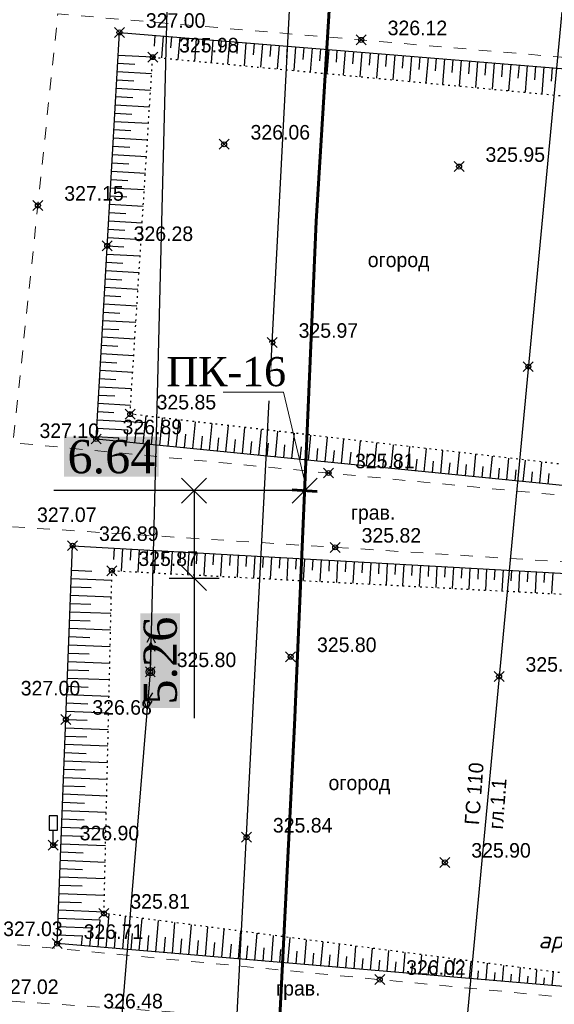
# Model space of a CAD drawing. Header units: metres. Extents: x 703769 to 722343, y 4313031 to 4317457.
# Tile 226 of 256: x 708218 to 708250, y 4314853 to 4314912. Entities that reach past the tile are written whole.
import ezdxf
from ezdxf import colors
from ezdxf.entities.mleader import LeaderData, LeaderLine
from ezdxf.math import Vec2, Vec3

# ---------------------------------------------------------------- set-up
doc = ezdxf.new("R2010")
doc.units = ezdxf.units.M
doc.header["$LTSCALE"] = 0.5
doc.header["$PDMODE"] = 35
doc.header["$PDSIZE"] = 0.3
for name, pattern in [('Auto_Street_NotBorder_Line_m1', [3, 1.5, -1.5]), ('ДОРОГИ_СТРОЯЩ', [9, 8, -1]), ('Контура низ откосов  Штриховая 0.1-0.5 - - - - - - -', [0.6, 0.1, -0.5])]:
    doc.linetypes.add(name, pattern=pattern)
for name, color, linetype in [('(001) Сетка', 92, 'Continuous'), ('(004) Точки рельефа', 7, 'Continuous'), ('(013) Газ', 30, 'ИК_Газопровод -------г--------'), ('(019) Связь', 3, 'ИК_КАБ_СВЯЗИ'), ('(022) Возд. Линии', 7, 'Continuous'), ('(025) Дорога', 7, 'Continuous'), ('(026) Д_знаки', 7, 'Continuous'), ('(028) Гидротехн.', 7, 'Continuous'), ('(035) Откосы', 7, 'Continuous'), ('(037) Контуры', 7, 'Continuous')]:
    doc.layers.add(name, color=color, linetype=linetype)
doc.layers.add('AUTO#_ROADS_EXIST_L', color=7, linetype='Continuous', lineweight=15, true_color=0x000000)
doc.layers.add('ВК_В1', color=134, linetype='Continuous', lineweight=40)
doc.styles.add('BM-431', font='txt')
doc.styles.add('D-431', font='txt')
doc.styles.add('Interproekt', font='isocpeur.ttf', dxfattribs={"width": 0.95, "oblique": 15})
doc.styles.add('S', font='txtwr', dxfattribs={"oblique": 15})
doc.styles.get("Standard").update_dxf_attribs({"font": 'times.ttf'})
doc.linetypes.add('GAZ_VOZDUSH', pattern='A,1,-2,["~",Standard,S=3,R=0,X=-1.5,Y=-1.5],-1,10', length=14)
doc.linetypes.add('ИК_Газопровод -------г--------', pattern='A,9,-0.6,["Г",Standard,S=1.2,R=0,X=0,Y=-0.6],-1.2', length=10.8)
doc.linetypes.add('ИК_КАБ_СВЯЗИ', pattern='A,4,["o",Standard,S=0.5,R=0,X=0,Y=-0.125],4,-2', length=10)
doc.dimstyles.new('300', dxfattribs={"dimtxt": 2, "dimasz": 1.5, "dimexe": 0, "dimexo": 0, "dimgap": 1, "dimtad": 1, "dimzin": 0, "dimdsep": 46, "dimtxsty": 'Standard', "dimblk": 'OBLIQUE', "dimcen": 0, "dimclrd": 1, "dimclre": 1, "dimclrt": 1, "dimadec": 1, "dimazin": 0, "dimtfac": 1, "dimtofl": 0, "dimtmove": 0, "dimatfit": 3, "dimfxl": 3, "dimtfill": 2, "dimtfillclr": 7, "dimtolj": 1, "dimtzin": 0, "dimlwd": 25, "dimlwe": -1, "dimarcsym": 0})

# ---------------------------------------------------------------- blocks, each defined once
blk = doc.blocks.new('strela1')
at = {"layer": '(022) Возд. Линии'}
for p, q in [((-2, 0), (-1.5, 0.25)), ((0, 0), (-2, 0)), ((-2, 0), (-1.5, -0.25)), ((-1.5, 0), (-1, 0.25)), ((-1.5, 0), (-1, -0.25))]:
    blk.add_line(p, q, dxfattribs=at)
blk = doc.blocks.new('strela2')
at = {"layer": '(022) Возд. Линии'}
for p, q in [((0, 0), (2, 0)), ((1.5, 0), (1, 0.25)), ((1.5, 0), (1, -0.25)), ((2, 0), (1.5, 0.25)), ((2, 0), (1.5, -0.25))]:
    blk.add_line(p, q, dxfattribs=at)
blk = doc.blocks.new('STOLB')
at = {"layer": '(022) Возд. Линии'}
blk.add_circle((0, 0), 0.25, dxfattribs=at)
blk = doc.blocks.new('I02063')
at = {"linetype": 'Continuous'}
blk.add_lwpolyline([(-0.5, 3.5), (-0.5, 1.8), (0.5, 1.8), (0.5, 3.5)], close=True, dxfattribs=at)
blk.add_lwpolyline([(0.5, 0), (0, 0), (0, 1.8)], dxfattribs=at)
at = {"color": 4, "style": 'S', "oblique": 15}
blk.add_attdef('Z', (1.280972, -0.066143), '', height=2, dxfattribs=at)
blk = doc.blocks.new('301')
at = {"color": 3, "linetype": 'Continuous', "const_width": 0.6}
blk.add_lwpolyline([(-0.3, 0, 1), (0.3, 0, 1)], format="xyb", close=True, dxfattribs=at)
at = {"color": 7, "style": 'S', "oblique": 15, "flags": 8}
blk.add_attdef('SK', (1.383373, -1.013531), '', height=2, dxfattribs=at)
blk = doc.blocks.new('Setka')
at = {"layer": '(001) Сетка'}
for p, q in [((0, 1.5), (0, -1.5)), ((-1.5, 0), (1.5, 0))]:
    blk.add_line(p, q, dxfattribs=at)
blk = doc.blocks.new('*U279')
at = {"color": 1, "lineweight": 60, "flags": 128}
blk.add_lwpolyline([(-0.015, -0.757), (0.015, 0.757)], dxfattribs=at)
blk = doc.blocks.new('*U280')
at = {"color": 0, "linetype": 'ByBlock', "lineweight": -2, "transparency": 16777216, "rotation": 267.5207943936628}
blk.add_blockref('*U279', (708235.109, 4314883.719), dxfattribs=at)
blk = doc.blocks.new('_Dot')
at = {"color": 0, "linetype": 'ByBlock', "lineweight": -2}
blk.add_line((-0.5, 0), (-1, 0), dxfattribs=at)
at = {"color": 0, "linetype": 'ByBlock', "const_width": 0.5}
blk.add_lwpolyline([(-0.25, 0, 1), (0.25, 0, 1)], format="xyb", close=True, dxfattribs=at)
blk = doc.blocks.new('_Oblique')
at = {"color": 0, "linetype": 'ByBlock', "lineweight": -2}
blk.add_line((-0.5, -0.5), (0.5, 0.5), dxfattribs=at)
blk = doc.blocks.new('*D600')
at = {"color": 1, "lineweight": 25, "transparency": 16777216}
for p, q in [((708228.465, 4314883.719), (708220.026, 4314883.719)), ((708235.109, 4314883.719), (708228.465, 4314883.719))]:
    blk.add_line(p, q, dxfattribs=at)
at = {"layer": 'Defpoints', "color": 0, "lineweight": 40, "transparency": 16777216}
for p in [(708228.465, 4314883.719), (708228.465, 4314883.719), (708235.109, 4314883.719)]:
    blk.add_point(p, dxfattribs=at)
at = {"color": 1, "lineweight": 25, "transparency": 16777216, "xscale": 1.5, "yscale": 1.5, "zscale": 1.5, "rotation": 180}
blk.add_blockref('_Oblique', (708228.465, 4314883.719), dxfattribs=at)
at = {"color": 1, "lineweight": 25, "transparency": 16777216, "xscale": 1.5, "yscale": 1.5, "zscale": 1.5}
blk.add_blockref('_Oblique', (708235.109, 4314883.719), dxfattribs=at)
at = {"color": 1, "lineweight": 40, "transparency": 16777216, "insert": (708223.495, 4314885.739), "char_height": 2, "attachment_point": 5, "bg_fill": 1, "box_fill_scale": 1.1, "bg_fill_color": 7, "bg_fill_true_color": 16777215, "bg_fill_transparency": 0}
blk.add_mtext('\\A1;6.64', dxfattribs=at)
blk = doc.blocks.new('*D601')
at = {"color": 1, "lineweight": 25, "transparency": 16777216}
for p, q in [((708228.465, 4314883.719), (708228.465, 4314878.456)), ((708228.465, 4314878.456), (708228.465, 4314870.043))]:
    blk.add_line(p, q, dxfattribs=at)
at = {"layer": 'Defpoints', "color": 0, "lineweight": 40, "transparency": 16777216}
for p in [(708228.465, 4314883.719), (708228.465, 4314878.456), (708228.465, 4314878.456)]:
    blk.add_point(p, dxfattribs=at)
at = {"color": 1, "lineweight": 25, "transparency": 16777216, "xscale": 1.5, "yscale": 1.5, "zscale": 1.5}
for p, rotation in [((708228.465, 4314883.719), 90), ((708228.465, 4314878.456), 270)]:
    blk.add_blockref('_Oblique', p, dxfattribs=dict(at, rotation=rotation))
at = {"color": 1, "lineweight": 40, "transparency": 16777216, "insert": (708226.445, 4314873.5), "char_height": 2, "attachment_point": 5, "rotation": 90, "bg_fill": 1, "box_fill_scale": 1.1, "bg_fill_color": 7, "bg_fill_true_color": 16777215, "bg_fill_transparency": 0}
blk.add_mtext('\\A1;5.26', dxfattribs=at)

msp = doc.modelspace()

# ---------------------------------------------------------------- linework, layer by layer
at = {"layer": '(013) Газ', "linetype": 'GAZ_VOZDUSH', "elevation": 324.816, "flags": 128}
msp.add_lwpolyline([(708165.166, 4315455.034), (708237.064, 4315447.856), (708237.796, 4315439.435), (708237.948, 4315425.87), (708271.633, 4315423.02), (708271.633, 4315423.02), (708293.165, 4315421.558), (708284.482, 4315255.16), (708278.28, 4315165.641), (708278.086, 4315159.227), (708267.101, 4315087.682), (708203.286, 4314411.276), (708188.652, 4314151.902), (708188.652, 4314118.902)], dxfattribs=at)
at = {"layer": '(019) Связь', "elevation": 325.431, "flags": 128}
msp.add_lwpolyline([(708153.006, 4314105.043), (708156.993, 4314142.734), (708156.993, 4314142.734), (708174.147, 4314200.184), (708174.323, 4314203.958), (708195.362, 4314453.153), (708204.073, 4314563.084), (708218.911, 4314738.478), (708226.164, 4314758.135), (708236.601, 4314958.674), (708237.563, 4314979.166), (708241.532, 4315051.931), (708251.542, 4315144.303), (708253.161, 4315164.518), (708257.428, 4315233.645), (708258.881, 4315245.481), (708269.326, 4315369.847), (708270.394, 4315382.606), (708278.265, 4315465.509), (708280.616, 4315477.921), (708295.324, 4315641.488), (708303.766, 4315706.848), (708303.348, 4315724.234), (708305.187, 4315772.118), (708306.696, 4315783.119), (708308.615, 4315806.312), (708309.889, 4315815.038), (708320.552, 4315934.795), (708321.594, 4315946.168), (708336.888, 4316115.682), (708345.287, 4316227.711), (708346.981, 4316228.783), (708355.083, 4316230.156), (708358.134, 4316229.662)], dxfattribs=at)
at = {"layer": '(022) Возд. Линии', "elevation": -1.937, "flags": 128}
msp.add_lwpolyline([(708173.508, 4314249.294), (708180.426, 4314321.315), (708187.561, 4314422.215), (708190.623, 4314454.694), (708195.781, 4314509.415), (708203.64, 4314603.19), (708211.44, 4314697.517), (708218.596, 4314783.876), (708219.251, 4314789.291), (708222.239, 4314829.112), (708225.833, 4314872.829), (708227.553, 4314940.171), (708237.806, 4315038.61), (708242.302, 4315088.885), (708248.423, 4315158.844), (708247.859, 4315176.046), (708220.321, 4315178.161)], dxfattribs=at)
at = {"layer": '(035) Откосы'}
for p, q in [((708226.108, 4314911.082, 325.935), (708226.054, 4314910.425, 325.935)), ((708226.605, 4314911.041, 325.935), (708226.498, 4314909.721, 325.935)), ((708227.103, 4314911.001, 325.935), (708227.049, 4314910.337, 325.935)), ((708227.601, 4314910.96, 325.935), (708227.492, 4314909.627, 325.935)), ((708228.098, 4314910.92, 325.935), (708228.044, 4314910.25, 325.935)), ((708228.596, 4314910.88, 325.935), (708228.487, 4314909.533, 325.935)), ((708229.094, 4314910.839, 325.935), (708229.039, 4314910.163, 325.935)), ((708229.591, 4314910.799, 325.935), (708229.481, 4314909.44, 325.935)), ((708230.089, 4314910.758, 325.935), (708230.033, 4314910.076, 325.935)), ((708230.586, 4314910.718, 325.935), (708230.475, 4314909.346, 325.935)), ((708231.084, 4314910.677, 325.935), (708231.028, 4314909.988, 325.935)), ((708231.582, 4314910.637, 325.935), (708231.469, 4314909.252, 325.935)), ((708232.079, 4314910.597, 325.935), (708232.023, 4314909.901, 325.935)), ((708232.577, 4314910.556, 325.935), (708232.463, 4314909.159, 325.935)), ((708233.075, 4314910.516, 325.935), (708233.018, 4314909.814, 325.935)), ((708233.572, 4314910.475, 325.935), (708233.458, 4314909.065, 325.935)), ((708234.07, 4314910.435, 325.935), (708234.012, 4314909.726, 325.935)), ((708234.567, 4314910.394, 325.935), (708234.452, 4314908.971, 325.935)), ((708235.065, 4314910.354, 325.935), (708235.007, 4314909.639, 325.935)), ((708235.563, 4314910.314, 325.935), (708235.446, 4314908.877, 325.935)), ((708236.06, 4314910.273, 325.935), (708236.002, 4314909.552, 325.935)), ((708236.558, 4314910.233, 325.935), (708236.44, 4314908.784, 325.935)), ((708237.056, 4314910.192, 325.935), (708236.997, 4314909.465, 325.935)), ((708237.553, 4314910.152, 325.935), (708237.435, 4314908.69, 325.935)), ((708238.051, 4314910.111, 325.935), (708237.991, 4314909.377, 325.935)), ((708238.549, 4314910.071, 325.935), (708238.429, 4314908.596, 325.935)), ((708239.046, 4314910.031, 325.935), (708238.986, 4314909.29, 325.935)), ((708239.544, 4314909.99, 325.935), (708239.423, 4314908.503, 325.935)), ((708240.041, 4314909.95, 325.935), (708239.981, 4314909.203, 325.935)), ((708223.871, 4314909.402, 325.935), (708224.907, 4314909.342, 325.935)), ((708223.899, 4314909.9, 325.935), (708225.976, 4314909.781, 325.935)), ((708240.539, 4314909.909, 325.935), (708240.417, 4314908.409, 325.935)), ((708241.037, 4314909.869, 325.935), (708240.975, 4314909.116, 325.935)), ((708241.534, 4314909.828, 325.935), (708241.411, 4314908.315, 325.935)), ((708242.032, 4314909.788, 325.935), (708241.97, 4314909.028, 325.935)), ((708242.53, 4314909.748, 325.935), (708242.406, 4314908.222, 325.935)), ((708243.027, 4314909.707, 325.935), (708242.965, 4314908.941, 325.935)), ((708243.525, 4314909.667, 325.935), (708243.4, 4314908.128, 325.935)), ((708244.022, 4314909.626, 325.935), (708243.96, 4314908.854, 325.935)), ((708244.52, 4314909.586, 325.935), (708244.394, 4314908.034, 325.935)), ((708245.018, 4314909.545, 325.935), (708244.954, 4314908.766, 325.935)), ((708245.515, 4314909.505, 325.935), (708245.388, 4314907.941, 325.935)), ((708246.013, 4314909.465, 325.935), (708245.949, 4314908.679, 325.935)), ((708246.511, 4314909.424, 325.935), (708246.382, 4314907.847, 325.935)), ((708247.008, 4314909.384, 325.935), (708246.944, 4314908.592, 325.935)), ((708247.506, 4314909.343, 325.935), (708247.377, 4314907.753, 325.935)), ((708223.842, 4314908.903, 325.935), (708225.912, 4314908.785, 325.935)), ((708248.003, 4314909.303, 325.935), (708247.939, 4314908.505, 325.935)), ((708248.501, 4314909.262, 325.935), (708248.371, 4314907.66, 325.935)), ((708248.999, 4314909.222, 325.935), (708248.933, 4314908.417, 325.935)), ((708249.496, 4314909.182, 325.935), (708249.365, 4314907.566, 325.935)), ((708249.994, 4314909.141, 325.935), (708249.928, 4314908.33, 325.935)), ((708223.814, 4314908.405, 325.935), (708224.847, 4314908.345, 325.935)), ((708223.785, 4314907.906, 325.935), (708225.849, 4314907.788, 325.935)), ((708223.757, 4314907.408, 325.935), (708224.787, 4314907.349, 325.935)), ((708223.699, 4314906.411, 325.935), (708224.727, 4314906.352, 325.935)), ((708223.728, 4314906.909, 325.935), (708225.786, 4314906.791, 325.935)), ((708223.671, 4314905.912, 325.935), (708225.723, 4314905.795, 325.935)), ((708223.642, 4314905.414, 325.935), (708224.667, 4314905.355, 325.935)), ((708223.614, 4314904.916, 325.935), (708225.659, 4314904.798, 325.935)), ((708223.585, 4314904.417, 325.935), (708224.606, 4314904.359, 325.935)), ((708223.528, 4314903.42, 325.935), (708224.546, 4314903.362, 325.935)), ((708223.557, 4314903.919, 325.935), (708225.596, 4314903.802, 325.935)), ((708223.5, 4314902.922, 325.935), (708225.533, 4314902.805, 325.935)), ((708223.471, 4314902.423, 325.935), (708224.486, 4314902.365, 325.935)), ((708223.442, 4314901.925, 325.935), (708225.47, 4314901.809, 325.935)), ((708223.414, 4314901.426, 325.935), (708224.426, 4314901.368, 325.935)), ((708223.385, 4314900.928, 325.935), (708225.406, 4314900.812, 325.935)), ((708223.328, 4314899.931, 325.935), (708225.343, 4314899.816, 325.935)), ((708223.357, 4314900.429, 325.935), (708224.366, 4314900.372, 325.935)), ((708223.3, 4314899.433, 325.935), (708224.305, 4314899.375, 325.935)), ((708223.271, 4314898.934, 325.935), (708225.28, 4314898.819, 325.935)), ((708223.243, 4314898.436, 325.935), (708224.245, 4314898.378, 325.935)), ((708223.214, 4314897.937, 325.935), (708225.216, 4314897.822, 325.935)), ((708223.157, 4314896.94, 325.935), (708225.153, 4314896.826, 325.935)), ((708223.185, 4314897.439, 325.935), (708224.185, 4314897.381, 325.935)), ((708223.128, 4314896.442, 325.935), (708224.125, 4314896.385, 325.935)), ((708223.1, 4314895.943, 325.935), (708225.09, 4314895.829, 325.935)), ((708223.071, 4314895.445, 325.935), (708224.065, 4314895.388, 325.935)), ((708223.043, 4314894.946, 325.935), (708225.027, 4314894.833, 325.935)), ((708222.985, 4314893.95, 325.935), (708224.963, 4314893.836, 325.935)), ((708223.014, 4314894.448, 325.935), (708224.005, 4314894.391, 325.935)), ((708222.957, 4314893.451, 325.935), (708223.944, 4314893.395, 325.935)), ((708222.928, 4314892.953, 325.935), (708224.9, 4314892.84, 325.935)), ((708222.9, 4314892.454, 325.935), (708223.884, 4314892.398, 325.935)), ((708222.871, 4314891.956, 325.935), (708224.837, 4314891.843, 325.935)), ((708222.843, 4314891.457, 325.935), (708223.824, 4314891.401, 325.935)), ((708222.786, 4314890.46, 325.935), (708223.764, 4314890.404, 325.935)), ((708222.814, 4314890.959, 325.935), (708224.774, 4314890.847, 325.935)), ((708222.757, 4314889.962, 325.935), (708224.71, 4314889.85, 325.935)), ((708222.728, 4314889.464, 325.935), (708223.704, 4314889.408, 325.935)), ((708222.7, 4314888.965, 325.935), (708224.647, 4314888.854, 325.935)), ((708222.671, 4314888.467, 325.935), (708223.643, 4314888.411, 325.935)), ((708225.407, 4314886.538, 325.935), (708225.573, 4314888.203, 325.935)), ((708226.401, 4314886.439, 325.935), (708226.565, 4314888.088, 325.935)), ((708222.614, 4314887.47, 325.935), (708224.486, 4314887.362, 325.935)), ((708222.643, 4314887.968, 325.935), (708225.533, 4314887.803, 325.935)), ((708227.394, 4314886.34, 325.935), (708227.557, 4314887.973, 325.935)), ((708228.388, 4314886.241, 325.935), (708228.549, 4314887.858, 325.935)), ((708229.381, 4314886.142, 325.935), (708229.541, 4314887.743, 325.935)), ((708230.375, 4314886.043, 325.935), (708230.533, 4314887.628, 325.935)), ((708231.369, 4314885.944, 325.935), (708231.525, 4314887.512, 325.935)), ((708222.586, 4314886.971, 325.935), (708223.937, 4314886.894, 325.935)), ((708223.917, 4314886.686, 325.935), (708223.937, 4314886.894, 325.935)), ((708224.413, 4314886.637, 325.935), (708224.486, 4314887.362, 325.935)), ((708224.91, 4314886.587, 325.935), (708224.994, 4314887.424, 325.935)), ((708225.904, 4314886.488, 325.935), (708225.986, 4314887.317, 325.935)), ((708226.897, 4314886.389, 325.935), (708226.979, 4314887.21, 325.935)), ((708227.891, 4314886.29, 325.935), (708227.972, 4314887.103, 325.935)), ((708228.885, 4314886.191, 325.935), (708228.965, 4314886.996, 325.935)), ((708229.878, 4314886.092, 325.935), (708229.958, 4314886.889, 325.935)), ((708232.362, 4314885.844, 325.935), (708232.517, 4314887.397, 325.935)), ((708233.356, 4314885.745, 325.935), (708233.509, 4314887.282, 325.935)), ((708234.349, 4314885.646, 325.935), (708234.501, 4314887.167, 325.935)), ((708235.343, 4314885.547, 325.935), (708235.493, 4314887.052, 325.935)), ((708236.337, 4314885.448, 325.935), (708236.485, 4314886.937, 325.935)), ((708230.872, 4314885.993, 325.935), (708230.95, 4314886.782, 325.935)), ((708231.865, 4314885.894, 325.935), (708231.943, 4314886.674, 325.935)), ((708232.859, 4314885.795, 325.935), (708232.936, 4314886.567, 325.935)), ((708233.853, 4314885.696, 325.935), (708233.929, 4314886.46, 325.935)), ((708234.846, 4314885.597, 325.935), (708234.922, 4314886.353, 325.935)), ((708235.84, 4314885.498, 325.935), (708235.914, 4314886.246, 325.935)), ((708237.33, 4314885.349, 325.935), (708237.477, 4314886.821, 325.935)), ((708238.324, 4314885.25, 325.935), (708238.469, 4314886.706, 325.935)), ((708239.318, 4314885.151, 325.935), (708239.461, 4314886.591, 325.935)), ((708240.311, 4314885.052, 325.935), (708240.453, 4314886.476, 325.935)), ((708241.305, 4314884.953, 325.935), (708241.445, 4314886.361, 325.935)), ((708242.298, 4314884.854, 325.935), (708242.437, 4314886.246, 325.935)), ((708236.834, 4314885.399, 325.935), (708236.907, 4314886.139, 325.935)), ((708237.827, 4314885.3, 325.935), (708237.9, 4314886.032, 325.935)), ((708238.821, 4314885.201, 325.935), (708238.893, 4314885.925, 325.935)), ((708239.814, 4314885.102, 325.935), (708239.886, 4314885.818, 325.935)), ((708240.808, 4314885.003, 325.935), (708240.879, 4314885.71, 325.935)), ((708243.292, 4314884.755, 325.935), (708243.429, 4314886.13, 325.935)), ((708244.286, 4314884.656, 325.935), (708244.421, 4314886.015, 325.935)), ((708245.279, 4314884.557, 325.935), (708245.413, 4314885.9, 325.935)), ((708246.273, 4314884.458, 325.935), (708246.405, 4314885.785, 325.935)), ((708247.266, 4314884.359, 325.935), (708247.397, 4314885.67, 325.935)), ((708241.802, 4314884.904, 325.935), (708241.871, 4314885.603, 325.935)), ((708242.795, 4314884.805, 325.935), (708242.864, 4314885.496, 325.935)), ((708243.789, 4314884.706, 325.935), (708243.857, 4314885.389, 325.935)), ((708244.782, 4314884.606, 325.935), (708244.85, 4314885.282, 325.935)), ((708245.776, 4314884.507, 325.935), (708245.843, 4314885.175, 325.935)), ((708246.77, 4314884.408, 325.935), (708246.835, 4314885.068, 325.935)), ((708248.26, 4314884.26, 325.935), (708248.389, 4314885.555, 325.935)), ((708249.254, 4314884.161, 325.935), (708249.381, 4314885.439, 325.935)), ((708247.763, 4314884.309, 325.935), (708247.828, 4314884.961, 325.935)), ((708248.757, 4314884.21, 325.935), (708248.821, 4314884.854, 325.935)), ((708249.75, 4314884.111, 325.935), (708249.814, 4314884.747, 325.935)), ((708223.661, 4314880.268, 325.866), (708223.623, 4314879.586, 325.866)), ((708224.158, 4314880.24, 325.866), (708224.082, 4314878.877, 325.866)), ((708224.656, 4314880.212, 325.866), (708224.618, 4314879.532, 325.866)), ((708225.153, 4314880.184, 325.866), (708225.077, 4314878.825, 325.866)), ((708225.651, 4314880.156, 325.866), (708225.613, 4314879.478, 325.866)), ((708226.149, 4314880.128, 325.866), (708226.072, 4314878.774, 325.866)), ((708226.646, 4314880.1, 325.866), (708226.608, 4314879.424, 325.866)), ((708227.144, 4314880.072, 325.866), (708227.068, 4314878.722, 325.866)), ((708227.641, 4314880.044, 325.866), (708227.603, 4314879.37, 325.866)), ((708228.139, 4314880.016, 325.866), (708228.063, 4314878.67, 325.866)), ((708228.636, 4314879.988, 325.866), (708228.598, 4314879.316, 325.866)), ((708229.134, 4314879.96, 325.866), (708229.058, 4314878.618, 325.866)), ((708229.631, 4314879.932, 325.866), (708229.593, 4314879.263, 325.866)), ((708230.129, 4314879.904, 325.866), (708230.053, 4314878.567, 325.866)), ((708230.626, 4314879.876, 325.866), (708230.589, 4314879.209, 325.866)), ((708231.124, 4314879.848, 325.866), (708231.049, 4314878.515, 325.866)), ((708231.621, 4314879.821, 325.866), (708231.584, 4314879.155, 325.866)), ((708232.119, 4314879.793, 325.866), (708232.044, 4314878.463, 325.866)), ((708232.616, 4314879.765, 325.866), (708232.579, 4314879.101, 325.866)), ((708233.114, 4314879.737, 325.866), (708233.039, 4314878.412, 325.866)), ((708233.611, 4314879.709, 325.866), (708233.574, 4314879.047, 325.866)), ((708234.109, 4314879.681, 325.866), (708234.034, 4314878.36, 325.866)), ((708234.606, 4314879.653, 325.866), (708234.569, 4314878.993, 325.866)), ((708235.104, 4314879.625, 325.866), (708235.03, 4314878.308, 325.866)), ((708235.601, 4314879.597, 325.866), (708235.564, 4314878.939, 325.866)), ((708236.099, 4314879.569, 325.866), (708236.025, 4314878.256, 325.866)), ((708236.596, 4314879.541, 325.866), (708236.559, 4314878.886, 325.866)), ((708237.094, 4314879.513, 325.866), (708237.02, 4314878.205, 325.866)), ((708237.591, 4314879.485, 325.866), (708237.555, 4314878.832, 325.866)), ((708238.089, 4314879.457, 325.866), (708238.015, 4314878.153, 325.866)), ((708238.586, 4314879.429, 325.866), (708238.55, 4314878.778, 325.866)), ((708239.084, 4314879.401, 325.866), (708239.011, 4314878.101, 325.866)), ((708239.581, 4314879.373, 325.866), (708239.545, 4314878.724, 325.866)), ((708240.079, 4314879.345, 325.866), (708240.006, 4314878.05, 325.866)), ((708240.576, 4314879.317, 325.866), (708240.54, 4314878.67, 325.866)), ((708241.074, 4314879.289, 325.866), (708241.001, 4314877.998, 325.866)), ((708241.571, 4314879.261, 325.866), (708241.535, 4314878.616, 325.866)), ((708242.069, 4314879.233, 325.866), (708241.996, 4314877.946, 325.866)), ((708242.566, 4314879.205, 325.866), (708242.53, 4314878.563, 325.866)), ((708243.064, 4314879.177, 325.866), (708242.992, 4314877.895, 325.866)), ((708243.561, 4314879.149, 325.866), (708243.525, 4314878.509, 325.866)), ((708221.104, 4314878.928, 325.866), (708222.314, 4314878.881, 325.866)), ((708244.059, 4314879.121, 325.866), (708243.987, 4314877.843, 325.866)), ((708244.556, 4314879.093, 325.866), (708244.52, 4314878.455, 325.866)), ((708245.054, 4314879.065, 325.866), (708244.982, 4314877.791, 325.866)), ((708245.551, 4314879.037, 325.866), (708245.516, 4314878.401, 325.866)), ((708246.049, 4314879.009, 325.866), (708245.977, 4314877.739, 325.866)), ((708246.546, 4314878.981, 325.866), (708246.511, 4314878.347, 325.866)), ((708247.044, 4314878.953, 325.866), (708246.973, 4314877.688, 325.866)), ((708247.541, 4314878.925, 325.866), (708247.506, 4314878.293, 325.866)), ((708248.039, 4314878.897, 325.866), (708247.968, 4314877.636, 325.866)), ((708248.536, 4314878.869, 325.866), (708248.501, 4314878.24, 325.866)), ((708249.034, 4314878.841, 325.866), (708248.963, 4314877.584, 325.866)), ((708249.531, 4314878.813, 325.866), (708249.496, 4314878.186, 325.866)), ((708250.029, 4314878.785, 325.866), (708249.959, 4314877.533, 325.866)), ((708221.085, 4314878.43, 325.866), (708223.512, 4314878.336, 325.866)), ((708221.046, 4314877.434, 325.866), (708223.489, 4314877.339, 325.866)), ((708221.065, 4314877.932, 325.866), (708222.283, 4314877.885, 325.866)), ((708221.027, 4314876.936, 325.866), (708222.252, 4314876.888, 325.866)), ((708221.008, 4314876.438, 325.866), (708223.465, 4314876.343, 325.866)), ((708220.988, 4314875.94, 325.866), (708222.221, 4314875.892, 325.866)), ((708220.969, 4314875.442, 325.866), (708223.442, 4314875.347, 325.866)), ((708220.931, 4314874.446, 325.866), (708223.419, 4314874.35, 325.866)), ((708220.95, 4314874.944, 325.866), (708222.19, 4314874.896, 325.866)), ((708220.911, 4314873.948, 325.866), (708222.159, 4314873.9, 325.866)), ((708220.892, 4314873.45, 325.866), (708223.396, 4314873.354, 325.866)), ((708220.873, 4314872.952, 325.866), (708222.129, 4314872.904, 325.866)), ((708220.854, 4314872.454, 325.866), (708223.373, 4314872.357, 325.866)), ((708220.815, 4314871.459, 325.866), (708223.35, 4314871.361, 325.866)), ((708220.834, 4314871.957, 325.866), (708222.098, 4314871.908, 325.866)), ((708220.796, 4314870.961, 325.866), (708222.067, 4314870.912, 325.866)), ((708220.777, 4314870.463, 325.866), (708223.326, 4314870.364, 325.866)), ((708220.758, 4314869.965, 325.866), (708222.036, 4314869.915, 325.866)), ((708220.738, 4314869.467, 325.866), (708223.303, 4314869.368, 325.866)), ((708220.719, 4314868.969, 325.866), (708222.005, 4314868.919, 325.866)), ((708220.681, 4314867.973, 325.866), (708221.975, 4314867.923, 325.866)), ((708220.7, 4314868.471, 325.866), (708223.28, 4314868.371, 325.866)), ((708220.661, 4314867.475, 325.866), (708223.257, 4314867.375, 325.866)), ((708220.642, 4314866.977, 325.866), (708221.944, 4314866.927, 325.866)), ((708220.623, 4314866.479, 325.866), (708223.234, 4314866.379, 325.866)), ((708220.604, 4314865.981, 325.866), (708221.913, 4314865.931, 325.866)), ((708220.565, 4314864.986, 325.866), (708221.882, 4314864.935, 325.866)), ((708220.584, 4314865.484, 325.866), (708223.211, 4314865.382, 325.866)), ((708220.546, 4314864.488, 325.866), (708223.187, 4314864.386, 325.866)), ((708220.527, 4314863.99, 325.866), (708221.851, 4314863.939, 325.866)), ((708220.508, 4314863.492, 325.866), (708223.164, 4314863.389, 325.866)), ((708220.488, 4314862.994, 325.866), (708221.82, 4314862.942, 325.866)), ((708220.45, 4314861.998, 325.866), (708221.79, 4314861.946, 325.866)), ((708220.469, 4314862.496, 325.866), (708223.141, 4314862.393, 325.866)), ((708220.431, 4314861.5, 325.866), (708223.118, 4314861.396, 325.866)), ((708220.411, 4314861.002, 325.866), (708221.759, 4314860.95, 325.866)), ((708220.392, 4314860.504, 325.866), (708223.095, 4314860.4, 325.866)), ((708220.373, 4314860.006, 325.866), (708221.728, 4314859.954, 325.866)), ((708220.354, 4314859.508, 325.866), (708223.071, 4314859.403, 325.866)), ((708220.315, 4314858.513, 325.866), (708223.048, 4314858.407, 325.866)), ((708220.334, 4314859.011, 325.866), (708221.697, 4314858.958, 325.866)), ((708220.296, 4314858.015, 325.866), (708222.826, 4314857.917, 325.866)), ((708222.688, 4314856.281, 325.866), (708222.826, 4314857.917, 325.866)), ((708223.184, 4314856.239, 325.866), (708223.356, 4314858.267, 325.866)), ((708224.177, 4314856.155, 325.866), (708224.345, 4314858.138, 325.866)), ((708225.17, 4314856.071, 325.866), (708225.334, 4314858.009, 325.866)), ((708226.163, 4314855.987, 325.866), (708226.324, 4314857.881, 325.866)), ((708220.277, 4314857.517, 325.866), (708222.286, 4314857.439, 325.866)), ((708222.191, 4314856.323, 325.866), (708222.286, 4314857.439, 325.866)), ((708227.156, 4314855.903, 325.866), (708227.313, 4314857.752, 325.866)), ((708228.149, 4314855.819, 325.866), (708228.302, 4314857.624, 325.866)), ((708229.142, 4314855.735, 325.866), (708229.291, 4314857.495, 325.866)), ((708230.135, 4314855.651, 325.866), (708230.281, 4314857.366, 325.866)), ((708220.257, 4314857.019, 325.866), (708221.745, 4314856.961, 325.866)), ((708221.695, 4314856.365, 325.866), (708221.745, 4314856.961, 325.866)), ((708223.681, 4314856.197, 325.866), (708223.766, 4314857.2, 325.866)), ((708224.674, 4314856.113, 325.866), (708224.757, 4314857.094, 325.866)), ((708225.667, 4314856.029, 325.866), (708225.748, 4314856.987, 325.866)), ((708226.66, 4314855.945, 325.866), (708226.739, 4314856.881, 325.866)), ((708227.653, 4314855.861, 325.866), (708227.73, 4314856.775, 325.866)), ((708228.646, 4314855.777, 325.866), (708228.721, 4314856.668, 325.866)), ((708231.129, 4314855.567, 325.866), (708231.27, 4314857.238, 325.866)), ((708232.122, 4314855.483, 325.866), (708232.259, 4314857.109, 325.866)), ((708233.115, 4314855.399, 325.866), (708233.248, 4314856.981, 325.866)), ((708234.108, 4314855.315, 325.866), (708234.238, 4314856.852, 325.866)), ((708235.101, 4314855.231, 325.866), (708235.227, 4314856.724, 325.866)), ((708229.639, 4314855.693, 325.866), (708229.712, 4314856.562, 325.866)), ((708230.632, 4314855.609, 325.866), (708230.704, 4314856.456, 325.866)), ((708231.625, 4314855.525, 325.866), (708231.695, 4314856.349, 325.866)), ((708232.618, 4314855.441, 325.866), (708232.686, 4314856.243, 325.866)), ((708233.611, 4314855.357, 325.866), (708233.677, 4314856.137, 325.866)), ((708236.094, 4314855.147, 325.866), (708236.216, 4314856.595, 325.866)), ((708237.087, 4314855.063, 325.866), (708237.206, 4314856.466, 325.866)), ((708238.08, 4314854.979, 325.866), (708238.195, 4314856.338, 325.866)), ((708239.073, 4314854.895, 325.866), (708239.184, 4314856.209, 325.866)), ((708240.066, 4314854.811, 325.866), (708240.173, 4314856.081, 325.866)), ((708234.604, 4314855.273, 325.866), (708234.668, 4314856.03, 325.866)), ((708235.597, 4314855.189, 325.866), (708235.659, 4314855.924, 325.866)), ((708236.59, 4314855.105, 325.866), (708236.651, 4314855.818, 325.866)), ((708237.583, 4314855.021, 325.866), (708237.642, 4314855.711, 325.866)), ((708238.576, 4314854.937, 325.866), (708238.633, 4314855.605, 325.866)), ((708239.569, 4314854.853, 325.866), (708239.624, 4314855.499, 325.866)), ((708241.059, 4314854.727, 325.866), (708241.163, 4314855.952, 325.866)), ((708242.052, 4314854.642, 325.866), (708242.152, 4314855.823, 325.866)), ((708243.045, 4314854.558, 325.866), (708243.141, 4314855.695, 325.866)), ((708244.038, 4314854.474, 325.866), (708244.13, 4314855.566, 325.866)), ((708240.562, 4314854.769, 325.866), (708240.615, 4314855.392, 325.866)), ((708241.555, 4314854.685, 325.866), (708241.606, 4314855.286, 325.866)), ((708242.548, 4314854.6, 325.866), (708242.598, 4314855.18, 325.866)), ((708243.542, 4314854.516, 325.866), (708243.589, 4314855.073, 325.866)), ((708244.535, 4314854.432, 325.866), (708244.58, 4314854.967, 325.866)), ((708245.031, 4314854.39, 325.866), (708245.12, 4314855.438, 325.866)), ((708246.024, 4314854.306, 325.866), (708246.109, 4314855.309, 325.866)), ((708247.017, 4314854.222, 325.866), (708247.098, 4314855.18, 325.866)), ((708248.01, 4314854.138, 325.866), (708248.088, 4314855.052, 325.866)), ((708249.003, 4314854.054, 325.866), (708249.077, 4314854.923, 325.866)), ((708245.528, 4314854.348, 325.866), (708245.571, 4314854.861, 325.866)), ((708246.521, 4314854.264, 325.866), (708246.562, 4314854.754, 325.866)), ((708247.514, 4314854.18, 325.866), (708247.553, 4314854.648, 325.866)), ((708248.507, 4314854.096, 325.866), (708248.544, 4314854.542, 325.866)), ((708249.5, 4314854.012, 325.866), (708249.536, 4314854.436, 325.866)), ((708249.996, 4314853.97, 325.866), (708250.066, 4314854.795, 325.866))]:
    msp.add_line(p, q, dxfattribs=at)
at = {"layer": '(035) Откосы', "flags": 128}
for points, elevation in [([(708258.693, 4314883.22), (708222.577, 4314886.82), (708223.977, 4314911.255), (708258.675, 4314908.436), (708260.461, 4314907.118), (708260.755, 4314905.47), (708258.693, 4314883.22)], 325.935), ([(708254.465, 4314853.592), (708220.237, 4314856.489), (708221.161, 4314880.409), (708258.371, 4314878.316), (708254.465, 4314853.592)], 325.866)]:
    msp.add_lwpolyline(points, dxfattribs=dict(at, elevation=elevation))
at = {"layer": '(035) Откосы', "linetype": 'Контура низ откосов  Штриховая 0.1-0.5 - - - - - - -'}
for points, elevation in [([(708258.362, 4314884.397), (708224.613, 4314888.315), (708225.975, 4314909.77), (708259.152, 4314906.644), (708258.362, 4314884.397)], 325.328), ([(708253.911, 4314854.295), (708223.046, 4314858.307), (708223.525, 4314878.906), (708257.595, 4314877.136), (708253.911, 4314854.295)], 325.355)]:
    msp.add_lwpolyline(points, dxfattribs=dict(at, elevation=elevation))
at = {"color": 7, "lineweight": 60, "flags": 128}
msp.add_lwpolyline([(708240.115, 4314986.119), (708237.465, 4314926.667), (708235.809, 4314899.895), (708234.498, 4314869.618), (708230.06, 4314781.67), (708228.958, 4314757.378), (708223.359, 4314737.037), (708204.558, 4314523.813), (708196.059, 4314424.814), (708184.899, 4314294.752), (708174.557, 4314166.154), (708168.436, 4314154.821), (708168.436, 4314154.821), (708086.138, 4314125.895), (708037.269, 4314109.069), (708002.488, 4314098.284), (708002.488, 4314098.284), (707913.651, 4314069.236), (707865.757, 4314055.085), (707817.896, 4314040.633), (707721.771, 4314013.098), (707673.615, 4313999.646), (707633.375, 4313988.405), (707625.006, 4314019.638)], dxfattribs=at)
at = {"color": 0, "linetype": 'ByBlock', "lineweight": -2, "transparency": 16777216}
for p in [(708223.977, 4314911.255, 326.996), (708238.517, 4314910.805, 326.117), (708225.975, 4314909.77, 325.976), (708230.272, 4314904.532, 326.061), (708244.4, 4314903.195, 325.954), (708219.07, 4314900.862, 327.151), (708223.243, 4314898.436, 326.277), (708233.163, 4314892.621, 325.973), (708248.561, 4314891.168, 325.812), (708224.625, 4314888.315, 325.852), (708222.577, 4314886.82, 326.893), (708236.553, 4314884.777, 325.814), (708221.161, 4314880.409, 326.892), (708236.951, 4314880.308, 325.822), (708223.525, 4314878.906, 325.868), (708234.269, 4314873.732, 325.802), (708225.833, 4314872.829, 325.802), (708246.804, 4314872.549, 325.822), (708220.758, 4314869.965, 326.678), (708231.616, 4314862.884, 325.843), (708219.998, 4314862.413, 326.904), (708243.545, 4314861.374, 325.897), (708223.046, 4314858.307, 325.814), (708220.237, 4314856.489, 326.711), (708239.631, 4314854.33, 326.02)]:
    msp.add_point(p, dxfattribs=at)
at = {"layer": 'AUTO#_ROADS_EXIST_L', "linetype": 'Auto_Street_NotBorder_Line_m1', "lineweight": 15, "elevation": -0.295, "flags": 128}
for points in [[(708261.272, 4314908.853), (708220.271, 4314912.37), (708217.581, 4314886.598), (708259.022, 4314882.62)], [(708258.705, 4314878.925), (708217.214, 4314881.563), (708215.398, 4314856.662), (708254.376, 4314852.912)], [(708254.204, 4314850.585), (708215.15, 4314853.181), (708212.725, 4314825.394), (708254.337, 4314821.658)]]:
    msp.add_lwpolyline(points, dxfattribs=at)

# ---------------------------------------------------------------- block references
at = {"layer": '(001) Сетка'}
msp.add_blockref('Setka', (708228.465, 4314878.456), dxfattribs=at)
at = {"layer": '(022) Возд. Линии'}
for name, p, rotation in [('strela1', (708225.839, 4314873.081, -1.937), 268.7306892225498), ('strela2', (708225.812, 4314872.58, -1.937), 265.3002495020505)]:
    msp.add_blockref(name, p, dxfattribs=dict(at, rotation=rotation))
msp.add_blockref('STOLB', (708225.833, 4314872.829, -1.937), dxfattribs=at)
at = {"layer": '(026) Д_знаки', "xscale": 0.5, "yscale": 0.5, "zscale": 0.5}
msp.add_blockref('I02063', (708219.998, 4314862.413, 326.609), dxfattribs=at)
at = {"layer": '(028) Гидротехн.'}
ref = msp.add_blockref('301', (708253.058, 4314857.368, 325.649), dxfattribs=dict(at, xscale=0.5, yscale=0.5, zscale=0.5))
ref.add_attrib('SK', 'арт.скв.', (708249.162, 4314856.2, 325.649), dxfattribs={"layer": '0', "color": 1, "lineweight": 30, "height": 1, "style": 'S', "oblique": 15, "flags": 8})
at = {"color": 36, "lineweight": 60}
msp.add_blockref('*U280', (0, 0), dxfattribs=at)

# ---------------------------------------------------------------- texts
at = {"layer": '(004) Точки рельефа', "style": 'D-431'}
for s, p in [('327.00', (708225.563, 4314911.537, 326.996)), ('326.12', (708240.103, 4314911.09, 326.117)), ('325.98', (708227.561, 4314910.054, 325.976)), ('326.06', (708231.858, 4314904.818, 326.061)), ('325.95', (708245.986, 4314903.479, 325.954)), ('327.15', (708220.656, 4314901.144, 327.151)), ('326.28', (708224.829, 4314898.721, 326.277)), ('325.97', (708234.749, 4314892.905, 325.973)), ('325.85', (708226.211, 4314888.598, 325.852)), ('327.10', (708219.167, 4314886.88, 327.1)), ('326.89', (708224.163, 4314887.105, 326.893)), ('325.81', (708238.139, 4314885.06, 325.814)), ('327.07', (708219.02, 4314881.831, 327.072)), ('326.89', (708222.747, 4314880.694, 326.892)), ('325.82', (708238.537, 4314880.592, 325.822)), ('325.87', (708225.111, 4314879.189, 325.868)), ('325.80', (708235.855, 4314874.015, 325.802)), ('325.80', (708227.419, 4314873.112, 325.802)), ('325.82', (708248.391, 4314872.833, 325.822)), ('327.00', (708218.039, 4314871.407, 327.002)), ('326.68', (708222.344, 4314870.25, 326.678)), ('325.84', (708233.202, 4314863.167, 325.843)), ('326.90', (708221.584, 4314862.698, 326.904)), ('325.90', (708245.131, 4314861.658, 325.897)), ('325.81', (708224.632, 4314858.59, 325.814)), ('327.03', (708216.984, 4314856.944, 327.03)), ('326.71', (708221.823, 4314856.774, 326.711)), ('326.02', (708241.217, 4314854.616, 326.02)), ('327.02', (708216.736, 4314853.463, 327.016)), ('326.48', (708223.005, 4314852.599, 326.477))]:
    msp.add_text(s, height=0.875, dxfattribs=at).set_placement(p)
at = {"layer": '(013) Газ', "color": 0, "linetype": 'Continuous', "style": 'D-431'}
for s, p in [('ГС 110', (708245.594, 4314863.599, -0.295)), ('гл.1.1', (708247.025, 4314863.338, -0.295))]:
    msp.add_text(s, height=0.875, rotation=85.65264, dxfattribs=at).set_placement(p)
at = {"layer": '(025) Дорога', "linetype": 'ДОРОГИ_СТРОЯЩ', "style": 'BM-431'}
for p in [(708237.889, 4314881.969, -0.295), (708233.393, 4314853.368, -0.295)]:
    msp.add_text('грав.', height=0.875, dxfattribs=at).set_placement(p)
at = {"layer": '(037) Контуры', "color": 0, "linetype": 'ByBlock', "style": 'BM-431'}
for p in [(708238.906, 4314897.151, -0.295), (708236.547, 4314865.72, -0.295)]:
    msp.add_text('огород', height=0.875, dxfattribs=at).set_placement(p)

# ---------------------------------------------------------------- next in the draw order: leaders
at = {"layer": 'ВК_В1', "color": 7, "lineweight": 13}
ml = msp.add_multileader_mtext('Standard', dxfattribs=at)
ml.set_content('{\\fTimes New Roman|b0|i0|c204|p18;\\Q0;\\W1;ПК-\\fTimes New Roman|b0|i0|c0|p18;16}', color=7, style='Interproekt')
ml.set_leader_properties(color=256, linetype='Continuous', lineweight=13)
ml.set_arrow_properties(name='DOT')
ml.build(insert=Vec2(0, 0))
ml.multileader.update_dxf_attribs({"text_left_attachment_type": 6, "text_right_attachment_type": 6, "dogleg_length": 0, "arrow_head_size": 0.00144})
ctx = ml.context
ctx.base_point, ctx.char_height, ctx.arrow_head_size, ctx.landing_gap_size, ctx.plane_origin = Vec3(708226.954, 4314889.645), 1.75, 0.00144, 0.0008, Vec3(709098.288, 4314930.408)
ctx.left_attachment, ctx.right_attachment, ctx.text_align_type = 6, 6, 1
notes = []
notes.append((ctx, [(1, (1, 1, 0), (708233.843, 4314889.645), (-1, 0), 0, [(0, [(708235.132, 4314884.254)], 0, [])])]))
ctx.mtext.insert, ctx.mtext.rotation, ctx.mtext.width, ctx.mtext.alignment, ctx.mtext.flow_direction = Vec3(708230.398, 4314891.745), 6.283185, 3.59135, 2, 5
ctx.mtext.has_bg_fill, ctx.mtext.bg_color, ctx.mtext.bg_scale_factor, ctx.mtext.bg_transparency, ctx.mtext.use_window_bg_color = 1, -1027028792, 1.5, 0, 1
for ctx, leaders in notes:
    for number, flags, end, landing, length, lines in leaders:
        leader = LeaderData()
        leader.index, (leader.has_last_leader_line, leader.has_dogleg_vector, leader.attachment_direction) = number, flags
        leader.last_leader_point, leader.dogleg_vector, leader.dogleg_length = Vec3(end), Vec3(landing), length
        for number, points, colour, breaks in lines:
            line = LeaderLine()
            line.index, line.vertices, line.color, line.breaks = number, Vec3.list(points), colors.encode_raw_color(colour), breaks
            leader.lines.append(line)
        ctx.leaders.append(leader)

# ---------------------------------------------------------------- next in the draw order: dimensions: what is measured, and where the dimension line sits
at = {"color": 1, "lineweight": 40}
for p1, p2, picture, middle in [((708235.109, 4314883.719), (708228.465, 4314883.719), '*D600', (708223.495, 4314885.739)), ((708228.465, 4314883.719), (708228.465, 4314878.456), '*D601', (708226.445, 4314873.5))]:
    dim = msp.add_aligned_dim(p1=p1, p2=p2, distance=0, dimstyle='300', dxfattribs=at)
    dim.commit()
    dim.dimension.update_dxf_attribs({"geometry": picture, "text_midpoint": middle})

doc.saveas('drawing.dxf')
